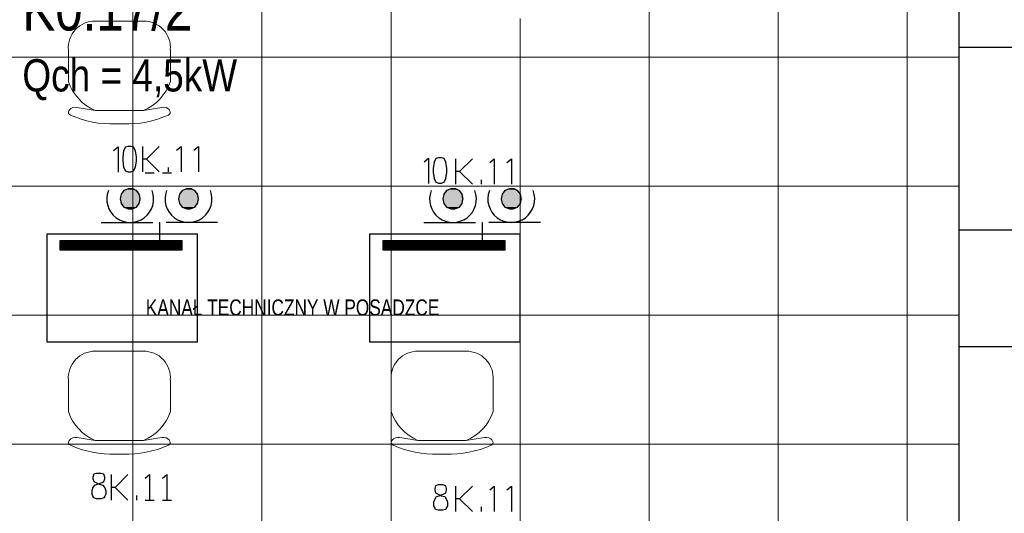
# Model space of a CAD drawing. Header units: millimetres. Extents: x 282377 to 1404227, y -783705 to 1038705.
# Tile 28 of 243: x 375864 to 376321, y 8168 to 8398. Entities that reach past the tile are written whole.
import ezdxf

# ---------------------------------------------------------------- set-up
doc = ezdxf.new("R2010")
doc.units = ezdxf.units.MM
doc.linetypes.add('ACAD_ISO08W100', pattern=[36, 24, -3, 6, -3])
doc.layers.add('!!ELEKTRYKA', color=7, linetype='Continuous')
doc.layers.add('PG_WYPOSAŻENIE', color=9, linetype='Continuous', lineweight=18)
doc.styles.add('BIKTC', font='bikromsw.shx', dxfattribs={"width": 0.8})
doc.styles.get("Standard").update_dxf_attribs({"font": 'arial.ttf'})

# ---------------------------------------------------------------- blocks, each defined once
blk = doc.blocks.new('A$C6e56510e')
at = {"layer": 'PG_WYPOSAŻENIE', "color": 251, "true_color": 0x636466}
for p, q in [((258.9, 478.7), (225.2, 478.7)), ((354.5, 415.7), (129.6, 415.7)), ((5.2, 281.4), (5.2, 134.3)), ((478.9, 281.4), (478.9, 134.3)), ((355.6, 0), (130.8, 0))]:
    blk.add_line(p, q, dxfattribs=at)
for centre, radius, start, end in [((207.7, 5.5), 473.4, 87.8783, 114.1146), ((276.5, 5.5), 473.4, 65.8854, 92.1217), ((215.6, 211.3), 221.7, 112.8026, 161.5732), ((268.6, 211.3), 221.7, 18.4268, 67.1974), ((128.9, 124.1), 124.1, 175.2787, 270.8747), ((355.2, 124.1), 124.1, 269.1253, 4.7213)]:
    blk.add_arc(centre, radius, start, end, dxfattribs=at)
for points in [[(129.6, 415.7), (54.5, 403.3), (16.4, 407.4), (6, 429.9), (14.2, 437.7)], [(354.5, 415.7), (429.6, 403.3), (467.7, 407.4), (478.1, 429.9), (469.9, 437.7)]]:
    blk.add_spline(points, degree=3, dxfattribs=at)

msp = doc.modelspace()

# ---------------------------------------------------------------- hatches: boundary and pattern name
at = {"layer": '!!ELEKTRYKA', "ltscale": 10}
h = msp.add_hatch(dxfattribs=at)
h.set_pattern_fill('ANSI31', color=252, scale=0.1)
h.set_pattern_definition([(45, (340351.29854, 6289.5231), (-0.224506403, 0.224506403), [])])
h.paths.add_polyline_path([(375939.03, 8290.26), (375939.03, 8294.76), (375882.49, 8294.76), (375882.49, 8290.26)])
h = msp.add_hatch(dxfattribs=at)
h.set_pattern_fill('ANSI31', color=252, scale=0.1)
h.set_pattern_definition([(45, (340501.29854, 6289.5231), (-0.224506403, 0.224506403), [])])
h.paths.add_polyline_path([(376089.03, 8290.26), (376089.03, 8294.76), (376032.49, 8294.76), (376032.49, 8290.26)])

# ---------------------------------------------------------------- linework, layer by layer
at = {"layer": '!!ELEKTRYKA', "color": 252, "lineweight": 15, "ltscale": 15}
for p, q in [((375916.23, 8991.12), (375916.23, 7840.12)), ((375976.23, 8991.12), (375976.23, 7840.12)), ((376036.23, 8991.12), (376036.23, 7840.12)), ((376216.07, 8022.5), (376216.07, 8802.14)), ((376276.03, 8020.34), (376276.03, 8799.98)), ((376156.16, 8019.12), (376156.16, 8798.76)), ((376096.23, 8398.12), (376096.23, 7840.12)), ((376300.23, 8380.12), (375527.73, 8380.12)), ((376300.23, 8320.12), (375527.73, 8320.12)), ((376300.23, 8260.12), (375527.73, 8260.12)), ((376300.23, 8200.12), (375527.73, 8200.12))]:
    msp.add_line(p, q, dxfattribs=at)
at = {"layer": '!!ELEKTRYKA', "color": 252}
for p, q in [((376300.23, 8019.12), (376300.23, 8831.62)), ((376347.23, 8384.62), (376300.23, 8384.62)), ((376347.23, 8299.62), (376300.23, 8299.62)), ((376347.23, 8245.37), (376300.23, 8245.37))]:
    msp.add_line(p, q, dxfattribs=at)
at = {"layer": '!!ELEKTRYKA', "color": 94, "linetype": 'ACAD_ISO08W100', "lineweight": -3, "true_color": 0x009500}
for points in [[(375907.26, 8336.7), (375909.38, 8338.4), (375909.38, 8326.54)], [(375920.87, 8326.7), (375920.87, 8338.56)], [(375928.49, 8338.56), (375922.56, 8332.63), (375920.87, 8332.63)], [(375936.53, 8336.86), (375938.65, 8338.56), (375938.65, 8326.7)], [(375944.58, 8336.86), (375946.69, 8338.56), (375946.69, 8326.7)], [(376051.55, 8331.41), (376053.66, 8333.1), (376053.66, 8321.25)], [(376066.4, 8320.96), (376066.4, 8332.81)], [(376074.02, 8332.81), (376068.09, 8326.89), (376066.4, 8326.89)], [(376082.06, 8331.12), (376084.18, 8332.81), (376084.18, 8320.96)], [(376090.11, 8331.12), (376092.22, 8332.81), (376092.22, 8320.96)], [(375922.56, 8332.63), (375928.49, 8326.7)], [(375932.72, 8326.7), (375932.72, 8328.82)], [(375921.91, 8326.26), (375926.14, 8326.26)], [(375929.95, 8326.26), (375934.18, 8326.26)], [(376068.09, 8326.89), (376074.02, 8320.96)], [(376078.25, 8320.96), (376078.25, 8323.08)], [(375901.45, 8303.19), (375928.55, 8303.19), (375928.55, 8293.03)], [(375955.64, 8303.19), (375928.55, 8303.19)], [(376051.45, 8303.19), (376078.55, 8303.19), (376078.55, 8293.03)], [(376105.64, 8303.19), (376078.55, 8303.19)], [(375906.24, 8174.02), (375906.24, 8185.87)], [(375913.86, 8185.87), (375907.94, 8179.95), (375906.24, 8179.95)], [(375921.91, 8184.18), (375924.02, 8185.87), (375924.02, 8174.02)], [(375929.95, 8184.18), (375932.07, 8185.87), (375932.07, 8174.02)], [(375907.94, 8179.95), (375913.86, 8174.02)], [(376066.4, 8168.72), (376066.4, 8180.58)], [(376074.02, 8180.58), (376068.09, 8174.65), (376066.4, 8174.65)], [(376082.06, 8178.88), (376084.18, 8180.58), (376084.18, 8168.72)], [(376090.11, 8178.88), (376092.22, 8180.58), (376092.22, 8168.72)], [(375918.1, 8174.02), (375918.1, 8176.14)], [(375921.91, 8174.02), (375926.14, 8174.02)], [(375929.95, 8174.02), (375934.18, 8174.02)], [(376068.09, 8174.65), (376074.02, 8168.72)], [(376078.25, 8168.72), (376078.25, 8170.84)]]:
    msp.add_lwpolyline(points, dxfattribs=at)
for points in [[(375914.05, 8338.61), (375912.78, 8338.19), (375911.94, 8336.5), (375911.52, 8333.53), (375911.52, 8331.84), (375911.94, 8328.88), (375912.78, 8327.18), (375914.05, 8326.76), (375915.31, 8326.76), (375916.58, 8327.18), (375917.42, 8328.88), (375917.89, 8331.84), (375917.89, 8333.53), (375917.42, 8336.5), (375916.58, 8338.19), (375915.31, 8338.61)], [(376058.33, 8333.32), (376057.07, 8332.9), (376056.22, 8331.21), (376055.8, 8328.24), (376055.8, 8326.55), (376056.22, 8323.58), (376057.07, 8321.89), (376058.33, 8321.47), (376059.6, 8321.47), (376060.86, 8321.89), (376061.71, 8323.58), (376062.18, 8326.55), (376062.18, 8328.24), (376061.71, 8331.21), (376060.86, 8332.9), (376059.6, 8333.32)], [(375910.34, 8314.2), (375910.77, 8312.08), (375912.04, 8310.39), (375914.15, 8309.54), (375915.85, 8309.54), (375917.96, 8310.39), (375919.23, 8312.08), (375919.66, 8314.2), (375919.23, 8316.32), (375917.96, 8318.01), (375915.85, 8318.86), (375914.15, 8318.86), (375912.04, 8318.01), (375910.77, 8316.32)], [(375937.44, 8314.2), (375937.86, 8312.08), (375939.13, 8310.39), (375941.25, 8309.54), (375942.94, 8309.54), (375945.06, 8310.39), (375946.33, 8312.08), (375946.75, 8314.2), (375946.33, 8316.32), (375945.06, 8318.01), (375942.94, 8318.86), (375941.25, 8318.86), (375939.13, 8318.01), (375937.86, 8316.32)], [(376060.34, 8314.2), (376060.77, 8312.08), (376062.04, 8310.39), (376064.15, 8309.54), (376065.85, 8309.54), (376067.96, 8310.39), (376069.23, 8312.08), (376069.66, 8314.2), (376069.23, 8316.32), (376067.96, 8318.01), (376065.85, 8318.86), (376064.15, 8318.86), (376062.04, 8318.01), (376060.77, 8316.32)], [(376087.44, 8314.2), (376087.86, 8312.08), (376089.13, 8310.39), (376091.25, 8309.54), (376092.94, 8309.54), (376095.06, 8310.39), (376096.33, 8312.08), (376096.75, 8314.2), (376096.33, 8316.32), (376095.06, 8318.01), (376092.94, 8318.86), (376091.25, 8318.86), (376089.13, 8318.01), (376087.86, 8316.32)], [(375899.37, 8186.47), (375898.14, 8186.05), (375897.69, 8184.77), (375897.69, 8183.93), (375898.14, 8182.66), (375898.96, 8182.24), (375900.65, 8181.39), (375902.34, 8180.96), (375903.2, 8179.7), (375903.61, 8178.42), (375903.61, 8176.73), (375903.2, 8175.89), (375902.79, 8175.04), (375901.52, 8174.61), (375899.37, 8174.61), (375898.14, 8175.04), (375897.69, 8175.89), (375897.28, 8176.73), (375897.28, 8178.42), (375897.69, 8179.7), (375898.55, 8180.96), (375899.83, 8181.39), (375901.93, 8182.24), (375902.79, 8182.66), (375903.2, 8183.93), (375903.2, 8184.77), (375902.79, 8186.05), (375901.52, 8186.47)], [(376058.19, 8181.17), (376056.96, 8180.74), (376056.51, 8179.47), (376056.51, 8178.62), (376056.96, 8177.36), (376057.78, 8176.93), (376059.47, 8176.09), (376061.16, 8175.66), (376062.02, 8174.39), (376062.43, 8173.12), (376062.43, 8171.43), (376062.02, 8170.58), (376061.61, 8169.74), (376060.34, 8169.31), (376058.19, 8169.31), (376056.96, 8169.74), (376056.51, 8170.58), (376056.1, 8171.43), (376056.1, 8173.12), (376056.51, 8174.39), (376057.37, 8175.66), (376058.65, 8176.09), (376060.75, 8176.93), (376061.61, 8177.36), (376062.02, 8178.62), (376062.02, 8179.47), (376061.61, 8180.74), (376060.34, 8181.17)]]:
    msp.add_lwpolyline(points, close=True, dxfattribs=at)
at = {"layer": '!!ELEKTRYKA', "color": 252}
for points in [[(375946.23, 8247.69), (375946.23, 8297.69), (375876.23, 8297.69), (375876.23, 8247.69)], [(376096.23, 8247.69), (376096.23, 8297.69), (376026.23, 8297.69), (376026.23, 8247.69)]]:
    msp.add_lwpolyline(points, close=True, dxfattribs=at)
at = {"layer": '!!ELEKTRYKA', "color": 252, "ltscale": 10}
for points in [[(375882.49, 8294.76), (375939.03, 8294.76), (375939.03, 8290.26), (375882.49, 8290.26)], [(376032.49, 8294.76), (376089.03, 8294.76), (376089.03, 8290.26), (376032.49, 8290.26)]]:
    msp.add_lwpolyline(points, close=True, dxfattribs=at)
at = {"layer": '!!ELEKTRYKA', "color": 94, "linetype": 'Continuous', "lineweight": -3, "true_color": 0x009500}
for centre in [(375915, 8314.09), (375942.09, 8314.09), (376065, 8314.09), (376092.09, 8314.09)]:
    msp.add_arc(centre, 10.89, 158.9225, 21.0775, dxfattribs=at)
at = {"layer": '!!ELEKTRYKA', "color": 94, "linetype": 'ACAD_ISO08W100', "lineweight": -3, "true_color": 0x009500}
for points in [[(375916.69, 8318.86), (375913.73, 8318.86), (375914.15, 8319.28)], [(375916.69, 8318.86), (375914.15, 8319.28), (375916.27, 8319.28)], [(375943.79, 8318.86), (375940.82, 8318.86), (375941.25, 8319.28)], [(375943.79, 8318.86), (375941.25, 8319.28), (375943.36, 8319.28)], [(376066.69, 8318.86), (376063.73, 8318.86), (376064.15, 8319.28)], [(376066.69, 8318.86), (376064.15, 8319.28), (376066.27, 8319.28)], [(376093.79, 8318.86), (376090.82, 8318.86), (376091.25, 8319.28)], [(376093.79, 8318.86), (376091.25, 8319.28), (376093.36, 8319.28)], [(375919.66, 8315.89), (375910.34, 8315.89), (375910.77, 8316.32)], [(375920.08, 8315.47), (375910.34, 8315.89), (375919.66, 8315.89)], [(375920.08, 8315.47), (375910.34, 8315.47), (375910.34, 8315.89)], [(375920.08, 8314.62), (375910.34, 8315.47), (375920.08, 8315.47)], [(375920.08, 8314.62), (375910.34, 8314.62), (375910.34, 8315.47)], [(375920.08, 8314.2), (375910.34, 8314.62), (375920.08, 8314.62)], [(375920.08, 8314.2), (375910.34, 8314.2), (375910.34, 8314.62)], [(375919.23, 8316.74), (375910.77, 8316.74), (375911.19, 8317.16)], [(375919.66, 8316.32), (375910.77, 8316.74), (375919.23, 8316.74)], [(375919.66, 8316.32), (375910.77, 8316.32), (375910.77, 8316.74)], [(375919.66, 8315.89), (375910.77, 8316.32), (375919.66, 8316.32)], [(375918.81, 8317.16), (375911.19, 8317.16), (375911.61, 8317.59)], [(375919.23, 8316.74), (375911.19, 8317.16), (375919.23, 8317.16)], [(375918.81, 8317.59), (375911.61, 8317.59), (375912.04, 8318.01)], [(375918.81, 8317.16), (375911.61, 8317.59), (375918.81, 8317.59)], [(375918.39, 8318.01), (375912.04, 8318.01), (375912.46, 8318.43)], [(375918.81, 8317.59), (375912.04, 8318.01), (375918.39, 8318.01)], [(375918.39, 8318.01), (375912.46, 8318.43), (375917.96, 8318.43)], [(375917.54, 8318.43), (375912.88, 8318.43), (375913.31, 8318.86)], [(375917.54, 8318.43), (375913.31, 8318.86), (375917.12, 8318.86)], [(375946.75, 8315.89), (375937.44, 8315.89), (375937.86, 8316.32)], [(375947.17, 8315.47), (375937.44, 8315.89), (375946.75, 8315.89)], [(375947.17, 8315.47), (375937.44, 8315.47), (375937.44, 8315.89)], [(375947.17, 8314.62), (375937.44, 8315.47), (375947.17, 8315.47)], [(375947.17, 8314.62), (375937.44, 8314.62), (375937.44, 8315.47)], [(375947.17, 8314.2), (375937.44, 8314.62), (375947.17, 8314.62)], [(375947.17, 8314.2), (375937.44, 8314.2), (375937.44, 8314.62)], [(375946.75, 8316.74), (375937.86, 8316.74), (375938.28, 8317.16)], [(375946.75, 8316.32), (375937.86, 8316.74), (375946.75, 8316.74)], [(375946.75, 8316.32), (375937.86, 8316.32), (375937.86, 8316.74)], [(375946.75, 8315.89), (375937.86, 8316.32), (375946.75, 8316.32)], [(375945.9, 8317.16), (375938.28, 8317.16), (375938.71, 8317.59)], [(375946.75, 8316.74), (375938.28, 8317.16), (375946.33, 8317.16)], [(375945.9, 8317.59), (375938.71, 8317.59), (375939.13, 8318.01)], [(375945.9, 8317.16), (375938.71, 8317.59), (375945.9, 8317.59)], [(375945.48, 8318.01), (375939.13, 8318.01), (375939.55, 8318.43)], [(375945.9, 8317.59), (375939.13, 8318.01), (375945.48, 8318.01)], [(375945.48, 8318.01), (375939.55, 8318.43), (375945.06, 8318.43)], [(375944.63, 8318.43), (375939.98, 8318.43), (375940.4, 8318.86)], [(375944.63, 8318.43), (375940.4, 8318.86), (375944.21, 8318.86)], [(376069.66, 8315.89), (376060.34, 8315.89), (376060.77, 8316.32)], [(376070.08, 8315.47), (376060.34, 8315.89), (376069.66, 8315.89)], [(376070.08, 8315.47), (376060.34, 8315.47), (376060.34, 8315.89)], [(376070.08, 8314.62), (376060.34, 8315.47), (376070.08, 8315.47)], [(376070.08, 8314.62), (376060.34, 8314.62), (376060.34, 8315.47)], [(376070.08, 8314.2), (376060.34, 8314.62), (376070.08, 8314.62)], [(376070.08, 8314.2), (376060.34, 8314.2), (376060.34, 8314.62)], [(376069.23, 8316.74), (376060.77, 8316.74), (376061.19, 8317.16)], [(376069.66, 8316.32), (376060.77, 8316.74), (376069.23, 8316.74)], [(376069.66, 8316.32), (376060.77, 8316.32), (376060.77, 8316.74)], [(376069.66, 8315.89), (376060.77, 8316.32), (376069.66, 8316.32)], [(376068.81, 8317.16), (376061.19, 8317.16), (376061.61, 8317.59)], [(376069.23, 8316.74), (376061.19, 8317.16), (376069.23, 8317.16)], [(376068.81, 8317.59), (376061.61, 8317.59), (376062.04, 8318.01)], [(376068.81, 8317.16), (376061.61, 8317.59), (376068.81, 8317.59)], [(376068.39, 8318.01), (376062.04, 8318.01), (376062.46, 8318.43)], [(376068.81, 8317.59), (376062.04, 8318.01), (376068.39, 8318.01)], [(376068.39, 8318.01), (376062.46, 8318.43), (376067.96, 8318.43)], [(376067.54, 8318.43), (376062.88, 8318.43), (376063.31, 8318.86)], [(376067.54, 8318.43), (376063.31, 8318.86), (376067.12, 8318.86)], [(376096.75, 8315.89), (376087.44, 8315.89), (376087.86, 8316.32)], [(376097.17, 8315.47), (376087.44, 8315.89), (376096.75, 8315.89)], [(376097.17, 8315.47), (376087.44, 8315.47), (376087.44, 8315.89)], [(376097.17, 8314.62), (376087.44, 8315.47), (376097.17, 8315.47)], [(376097.17, 8314.62), (376087.44, 8314.62), (376087.44, 8315.47)], [(376097.17, 8314.2), (376087.44, 8314.62), (376097.17, 8314.62)], [(376097.17, 8314.2), (376087.44, 8314.2), (376087.44, 8314.62)], [(376096.75, 8316.74), (376087.86, 8316.74), (376088.28, 8317.16)], [(376096.75, 8316.32), (376087.86, 8316.74), (376096.75, 8316.74)], [(376096.75, 8316.32), (376087.86, 8316.32), (376087.86, 8316.74)], [(376096.75, 8315.89), (376087.86, 8316.32), (376096.75, 8316.32)], [(376095.9, 8317.16), (376088.28, 8317.16), (376088.71, 8317.59)], [(376096.75, 8316.74), (376088.28, 8317.16), (376096.33, 8317.16)], [(376095.9, 8317.59), (376088.71, 8317.59), (376089.13, 8318.01)], [(376095.9, 8317.16), (376088.71, 8317.59), (376095.9, 8317.59)], [(376095.48, 8318.01), (376089.13, 8318.01), (376089.55, 8318.43)], [(376095.9, 8317.59), (376089.13, 8318.01), (376095.48, 8318.01)], [(376095.48, 8318.01), (376089.55, 8318.43), (376095.06, 8318.43)], [(376094.63, 8318.43), (376089.98, 8318.43), (376090.4, 8318.86)], [(376094.63, 8318.43), (376090.4, 8318.86), (376094.21, 8318.86)], [(375920.08, 8313.78), (375910.34, 8314.2), (375920.08, 8314.2)], [(375920.08, 8313.78), (375910.34, 8313.78), (375910.34, 8314.2)], [(375920.08, 8313.35), (375910.34, 8313.78), (375920.08, 8313.78)], [(375920.08, 8313.35), (375910.34, 8313.35), (375910.34, 8313.78)], [(375919.66, 8312.93), (375910.34, 8313.35), (375920.08, 8313.35)], [(375919.66, 8312.93), (375910.34, 8312.93), (375910.34, 8313.35)], [(375919.66, 8312.51), (375910.34, 8312.93), (375919.66, 8312.93)], [(375919.66, 8312.51), (375910.77, 8312.51), (375910.34, 8312.93)], [(375919.23, 8312.08), (375910.77, 8312.51), (375919.66, 8312.51)], [(375919.23, 8312.08), (375910.77, 8312.08), (375910.77, 8312.51)], [(375919.23, 8311.66), (375910.77, 8312.08), (375919.23, 8312.08)], [(375919.23, 8311.66), (375911.19, 8311.66), (375910.77, 8312.08)], [(375918.81, 8311.24), (375911.19, 8311.66), (375919.23, 8311.66)], [(375918.81, 8311.24), (375911.19, 8311.24), (375911.19, 8311.66)], [(375918.81, 8310.81), (375911.19, 8311.24), (375918.81, 8311.24)], [(375918.81, 8310.81), (375911.61, 8310.81), (375911.19, 8311.24)], [(375917.96, 8310.39), (375912.04, 8310.81), (375918.39, 8310.81)], [(375917.96, 8310.39), (375912.46, 8310.39), (375912.04, 8310.81)], [(375917.54, 8309.97), (375912.46, 8310.39), (375917.96, 8310.39)], [(375917.54, 8309.97), (375912.88, 8309.97), (375912.46, 8310.39)], [(375916.69, 8309.54), (375913.31, 8309.97), (375917.12, 8309.97)], [(375916.69, 8309.54), (375913.73, 8309.54), (375913.31, 8309.97)], [(375947.17, 8313.78), (375937.44, 8314.2), (375947.17, 8314.2)], [(375947.17, 8313.78), (375937.44, 8313.78), (375937.44, 8314.2)], [(375947.17, 8313.35), (375937.44, 8313.78), (375947.17, 8313.78)], [(375947.17, 8313.35), (375937.44, 8313.35), (375937.44, 8313.78)], [(375946.75, 8312.93), (375937.44, 8313.35), (375947.17, 8313.35)], [(375946.75, 8312.93), (375937.44, 8312.93), (375937.44, 8313.35)], [(375946.75, 8312.51), (375937.44, 8312.93), (375946.75, 8312.93)], [(375946.75, 8312.51), (375937.86, 8312.51), (375937.44, 8312.93)], [(375946.75, 8312.08), (375937.86, 8312.51), (375946.75, 8312.51)], [(375946.75, 8312.08), (375937.86, 8312.08), (375937.86, 8312.51)], [(375946.33, 8311.66), (375937.86, 8312.08), (375946.75, 8312.08)], [(375946.33, 8311.66), (375938.28, 8311.66), (375937.86, 8312.08)], [(375945.9, 8311.24), (375938.28, 8311.66), (375946.33, 8311.66)], [(375945.9, 8311.24), (375938.28, 8311.24), (375938.28, 8311.66)], [(375945.9, 8310.81), (375938.28, 8311.24), (375945.9, 8311.24)], [(375945.9, 8310.81), (375938.71, 8310.81), (375938.28, 8311.24)], [(375945.06, 8310.39), (375939.13, 8310.81), (375945.48, 8310.81)], [(375945.06, 8310.39), (375939.55, 8310.39), (375939.13, 8310.81)], [(375944.63, 8309.97), (375939.55, 8310.39), (375945.06, 8310.39)], [(375944.63, 8309.97), (375939.98, 8309.97), (375939.55, 8310.39)], [(375943.79, 8309.54), (375940.4, 8309.97), (375944.21, 8309.97)], [(375943.79, 8309.54), (375940.82, 8309.54), (375940.4, 8309.97)], [(376070.08, 8313.78), (376060.34, 8314.2), (376070.08, 8314.2)], [(376070.08, 8313.78), (376060.34, 8313.78), (376060.34, 8314.2)], [(376070.08, 8313.35), (376060.34, 8313.78), (376070.08, 8313.78)], [(376070.08, 8313.35), (376060.34, 8313.35), (376060.34, 8313.78)], [(376069.66, 8312.93), (376060.34, 8313.35), (376070.08, 8313.35)], [(376069.66, 8312.93), (376060.34, 8312.93), (376060.34, 8313.35)], [(376069.66, 8312.51), (376060.34, 8312.93), (376069.66, 8312.93)], [(376069.66, 8312.51), (376060.77, 8312.51), (376060.34, 8312.93)], [(376069.23, 8312.08), (376060.77, 8312.51), (376069.66, 8312.51)], [(376069.23, 8312.08), (376060.77, 8312.08), (376060.77, 8312.51)], [(376069.23, 8311.66), (376060.77, 8312.08), (376069.23, 8312.08)], [(376069.23, 8311.66), (376061.19, 8311.66), (376060.77, 8312.08)], [(376068.81, 8311.24), (376061.19, 8311.66), (376069.23, 8311.66)], [(376068.81, 8311.24), (376061.19, 8311.24), (376061.19, 8311.66)], [(376068.81, 8310.81), (376061.19, 8311.24), (376068.81, 8311.24)], [(376068.81, 8310.81), (376061.61, 8310.81), (376061.19, 8311.24)], [(376067.96, 8310.39), (376062.04, 8310.81), (376068.39, 8310.81)], [(376067.96, 8310.39), (376062.46, 8310.39), (376062.04, 8310.81)], [(376067.54, 8309.97), (376062.46, 8310.39), (376067.96, 8310.39)], [(376067.54, 8309.97), (376062.88, 8309.97), (376062.46, 8310.39)], [(376066.69, 8309.54), (376063.31, 8309.97), (376067.12, 8309.97)], [(376066.69, 8309.54), (376063.73, 8309.54), (376063.31, 8309.97)], [(376097.17, 8313.78), (376087.44, 8314.2), (376097.17, 8314.2)], [(376097.17, 8313.78), (376087.44, 8313.78), (376087.44, 8314.2)], [(376097.17, 8313.35), (376087.44, 8313.78), (376097.17, 8313.78)], [(376097.17, 8313.35), (376087.44, 8313.35), (376087.44, 8313.78)], [(376096.75, 8312.93), (376087.44, 8313.35), (376097.17, 8313.35)], [(376096.75, 8312.93), (376087.44, 8312.93), (376087.44, 8313.35)], [(376096.75, 8312.51), (376087.44, 8312.93), (376096.75, 8312.93)], [(376096.75, 8312.51), (376087.86, 8312.51), (376087.44, 8312.93)], [(376096.75, 8312.08), (376087.86, 8312.51), (376096.75, 8312.51)], [(376096.75, 8312.08), (376087.86, 8312.08), (376087.86, 8312.51)], [(376096.33, 8311.66), (376087.86, 8312.08), (376096.75, 8312.08)], [(376096.33, 8311.66), (376088.28, 8311.66), (376087.86, 8312.08)], [(376095.9, 8311.24), (376088.28, 8311.66), (376096.33, 8311.66)], [(376095.9, 8311.24), (376088.28, 8311.24), (376088.28, 8311.66)], [(376095.9, 8310.81), (376088.28, 8311.24), (376095.9, 8311.24)], [(376095.9, 8310.81), (376088.71, 8310.81), (376088.28, 8311.24)], [(376095.06, 8310.39), (376089.13, 8310.81), (376095.48, 8310.81)], [(376095.06, 8310.39), (376089.55, 8310.39), (376089.13, 8310.81)], [(376094.63, 8309.97), (376089.55, 8310.39), (376095.06, 8310.39)], [(376094.63, 8309.97), (376089.98, 8309.97), (376089.55, 8310.39)], [(376093.79, 8309.54), (376090.4, 8309.97), (376094.21, 8309.97)], [(376093.79, 8309.54), (376090.82, 8309.54), (376090.4, 8309.97)]]:
    msp.add_solid(points, dxfattribs=at)

# ---------------------------------------------------------------- block references
at = {"layer": '!!ELEKTRYKA', "color": 252, "ltscale": 10, "xscale": -0.1, "yscale": 0.1, "zscale": 0.1, "rotation": 180}
for p in [(375885.76, 8396.91), (375885.76, 8243.32), (376035.76, 8243.32)]:
    msp.add_blockref('A$C6e56510e', p, dxfattribs=at)

# ---------------------------------------------------------------- texts
at = {"layer": '!!ELEKTRYKA', "color": 6, "lineweight": 15, "insert": (375864.88, 8412.49), "char_height": 20, "width": 158.2809, "attachment_point": 1}
msp.add_mtext('\\A1;{\\fArial Narrow|b0|i0|c238|p34;K0.17/2\\P\\H0.75x;Qch = 4,5kW}', dxfattribs=at)
at = {"layer": '!!ELEKTRYKA', "insert": (375922.24, 8267.39), "char_height": 7.5, "width": 650.6795, "attachment_point": 1, "rotation": 360, "style": 'BIKTC'}
msp.add_mtext('KANAŁ TECHNICZNY W POSADZCE', dxfattribs=at)

doc.saveas('drawing.dxf')
